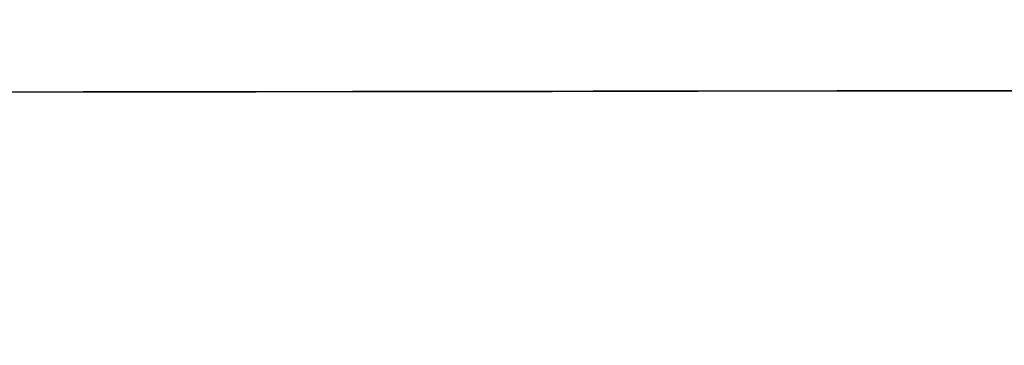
# Model space of a CAD drawing. Header units: millimetres. Extents: x -2852 to 102, y -106 to 97.
# Tile 223 of 256: x -345 to -299, y -12 to 3. Entities that reach past the tile are written whole.
import ezdxf

# ---------------------------------------------------------------- set-up
doc = ezdxf.new("R2010")
doc.units = ezdxf.units.MM
doc.header["$MEASUREMENT"] = 0
doc.layers.add('Predefinito', color=5, linetype='Continuous')

msp = doc.modelspace()

# ---------------------------------------------------------------- linework, layer by layer
at = {"layer": 'Predefinito', "extrusion": (-0.001367, 0.999999, 0)}
for points in [[(64.272, 1026.299), (114.855, 933.904), (131.997, 904.448), (149.724, 875.343), (169.253, 844.957), (190.093, 814.542), (200.992, 799.478), (212.179, 784.626), (223.646, 770.047), (235.446, 755.736), (247.449, 741.9), (259.829, 728.401), (272.338, 715.565), (278.747, 709.301), (285.266, 703.152), (291.702, 697.297), (298.249, 691.567), (304.909, 685.97), (311.688, 680.516), (318.347, 675.397), (325.123, 670.432), (332.018, 665.636), (339.035, 661.02), (345.91, 656.757), (352.902, 652.689), (360.013, 648.829), (367.24, 645.193), (374.335, 641.909), (381.535, 638.866), (385.173, 637.439), (388.837, 636.079), (392.525, 634.787), (396.238, 633.565), (400.428, 632.282), (404.645, 631.09), (408.887, 629.991), (413.15, 628.985), (417.184, 628.121), (421.235, 627.339), (425.301, 626.637), (429.381, 626.015), (433.444, 625.477), (437.517, 625.017), (441.597, 624.634), (445.685, 624.328), (449.777, 624.098), (453.873, 623.942), (457.972, 623.861), (462.071, 623.853), (470.244, 624.051), (478.406, 624.529), (486.547, 625.279), (494.66, 626.292), (502.73, 627.558), (510.756, 629.072), (518.735, 630.826), (526.659, 632.811), (534.488, 635.012), (542.253, 637.429), (549.95, 640.057), (557.573, 642.89), (565.032, 645.886), (572.41, 649.073), (579.705, 652.448), (586.913, 656.005), (593.875, 659.66), (600.745, 663.485), (607.519, 667.477), (614.191, 671.637), (620.341, 675.681), (626.394, 679.871), (632.344, 684.206), (638.185, 688.686), (645.582, 694.709), (652.775, 700.974), (656.585, 704.469), (660.331, 708.031), (664.013, 711.66), (667.63, 715.354), (674.543, 722.79), (681.203, 730.452), (687.557, 738.254), (693.673, 746.245), (699.554, 754.398), (705.219, 762.705), (710.715, 771.198), (716.021, 779.808), (721.257, 788.694), (726.337, 797.672), (736.107, 815.841), (791.425, 926.067), (803.138, 947.605), (815.813, 969.545), (839.302, 1007.397), (842.429, 1012.752), (843.86, 1015.323), (845.243, 1017.918), (846.485, 1020.37), (847.665, 1022.852), (848.653, 1025.096), (849.119, 1026.23), (849.565, 1027.372)], [(64.272, 1026.299), (114.855, 933.904), (131.997, 904.448), (149.724, 875.343), (169.253, 844.957), (190.093, 814.542), (200.992, 799.478), (212.179, 784.626), (223.646, 770.047), (235.446, 755.736), (247.449, 741.9), (259.829, 728.401), (272.338, 715.565), (278.747, 709.301), (285.266, 703.152), (291.702, 697.297), (298.249, 691.567), (304.909, 685.97), (311.688, 680.516), (318.347, 675.397), (325.123, 670.432), (332.018, 665.636), (339.035, 661.02), (345.91, 656.757), (352.902, 652.689), (360.013, 648.829), (367.24, 645.193), (374.335, 641.909), (381.535, 638.866), (385.173, 637.439), (388.837, 636.079), (392.525, 634.787), (396.238, 633.565), (400.428, 632.282), (404.645, 631.09), (408.887, 629.991), (413.15, 628.985), (417.184, 628.121), (421.235, 627.339), (425.301, 626.637), (429.381, 626.015), (433.444, 625.477), (437.517, 625.017), (441.597, 624.634), (445.685, 624.328), (449.777, 624.098), (453.873, 623.942), (457.972, 623.861), (462.071, 623.853), (470.244, 624.051), (478.406, 624.529), (486.547, 625.279), (494.66, 626.292), (502.73, 627.558), (510.756, 629.072), (518.735, 630.826), (526.659, 632.811), (534.488, 635.012), (542.253, 637.429), (549.95, 640.057), (557.573, 642.89), (565.032, 645.886), (572.41, 649.073), (579.705, 652.448), (586.913, 656.005), (593.875, 659.66), (600.745, 663.485), (607.519, 667.477), (614.191, 671.637), (620.341, 675.681), (626.394, 679.871), (632.344, 684.206), (638.185, 688.686), (645.582, 694.709), (652.775, 700.974), (656.585, 704.469), (660.331, 708.031), (664.013, 711.66), (667.63, 715.354), (674.543, 722.79), (681.203, 730.452), (687.557, 738.254), (693.673, 746.245), (699.554, 754.398), (705.219, 762.705), (710.715, 771.198), (716.021, 779.808), (721.257, 788.694), (726.337, 797.672), (736.107, 815.841), (791.425, 926.067), (803.138, 947.605), (815.813, 969.545), (839.302, 1007.397), (842.429, 1012.752), (843.86, 1015.323), (845.243, 1017.918), (846.485, 1020.37), (847.665, 1022.852), (848.653, 1025.096), (849.119, 1026.23), (849.565, 1027.372)], [(57.948, 1023.296), (108.593, 930.777), (125.793, 901.207), (143.591, 871.968), (163.214, 841.419), (184.171, 810.81), (195.139, 795.638), (206.404, 780.669), (217.96, 765.964), (229.86, 751.517), (241.976, 737.536), (254.485, 723.881), (267.139, 710.878), (273.629, 704.526), (280.235, 698.285), (286.762, 692.338), (293.407, 686.511), (300.173, 680.815), (307.066, 675.259), (313.845, 670.037), (320.75, 664.967), (327.784, 660.062), (334.95, 655.335), (341.982, 650.963), (349.143, 646.784), (356.435, 642.812), (363.858, 639.064), (371.156, 635.672), (378.573, 632.523), (382.326, 631.044), (386.108, 629.633), (389.918, 628.291), (393.756, 627.02), (398.09, 625.684), (402.453, 624.442), (406.839, 623.297), (411.248, 622.248), (415.418, 621.348), (419.605, 620.531), (423.806, 619.798), (428.02, 619.149), (432.216, 618.586), (436.42, 618.103), (440.632, 617.701), (444.848, 617.378), (449.069, 617.134), (453.292, 616.966), (457.516, 616.876), (461.739, 616.861), (470.154, 617.052), (478.552, 617.531), (486.923, 618.289), (495.259, 619.317), (503.545, 620.606), (511.782, 622.148), (519.964, 623.935), (528.086, 625.958), (536.107, 628.202), (544.059, 630.666), (551.938, 633.345), (559.739, 636.234), (567.369, 639.288), (574.915, 642.537), (582.375, 645.977), (589.745, 649.604), (596.864, 653.33), (603.889, 657.23), (610.816, 661.303), (617.641, 665.546), (623.934, 669.674), (630.13, 673.951), (636.223, 678.379), (642.209, 682.958), (649.793, 689.117), (657.17, 695.526), (661.077, 699.1), (664.919, 702.744), (668.695, 706.456), (672.403, 710.234), (679.487, 717.834), (686.307, 725.662), (692.807, 733.624), (699.057, 741.771), (705.058, 750.073), (710.831, 758.52), (716.422, 767.144), (721.811, 775.874), (727.119, 784.869), (732.261, 793.943), (742.124, 812.264), (797.421, 922.454), (809.049, 943.855), (821.615, 965.629), (845.1, 1003.476), (848.324, 1008.976), (851.271, 1014.359), (852.592, 1016.949), (853.866, 1019.604), (854.952, 1022.041), (855.472, 1023.29), (855.975, 1024.56)], [(57.948, 1023.296), (108.593, 930.777), (125.793, 901.207), (143.591, 871.968), (163.214, 841.419), (184.171, 810.81), (195.139, 795.638), (206.404, 780.669), (217.96, 765.964), (229.86, 751.517), (241.976, 737.536), (254.485, 723.881), (267.139, 710.878), (273.629, 704.526), (280.235, 698.285), (286.762, 692.338), (293.407, 686.511), (300.173, 680.815), (307.066, 675.259), (313.845, 670.037), (320.75, 664.967), (327.784, 660.062), (334.95, 655.335), (341.982, 650.963), (349.143, 646.784), (356.435, 642.812), (363.858, 639.064), (371.156, 635.672), (378.573, 632.523), (382.326, 631.044), (386.108, 629.633), (389.918, 628.291), (393.756, 627.02), (398.09, 625.684), (402.453, 624.442), (406.839, 623.297), (411.248, 622.248), (415.418, 621.348), (419.605, 620.531), (423.806, 619.798), (428.02, 619.149), (432.216, 618.586), (436.42, 618.103), (440.632, 617.701), (444.848, 617.378), (449.069, 617.134), (453.292, 616.966), (457.516, 616.876), (461.739, 616.861), (470.154, 617.052), (478.552, 617.531), (486.923, 618.289), (495.259, 619.317), (503.545, 620.606), (511.782, 622.148), (519.964, 623.935), (528.086, 625.958), (536.107, 628.202), (544.059, 630.666), (551.938, 633.345), (559.739, 636.234), (567.369, 639.288), (574.915, 642.537), (582.375, 645.977), (589.745, 649.604), (596.864, 653.33), (603.889, 657.23), (610.816, 661.303), (617.641, 665.546), (623.934, 669.674), (630.13, 673.951), (636.223, 678.379), (642.209, 682.958), (649.793, 689.117), (657.17, 695.526), (661.077, 699.1), (664.919, 702.744), (668.695, 706.456), (672.403, 710.234), (679.487, 717.834), (686.307, 725.662), (692.807, 733.624), (699.057, 741.771), (705.058, 750.073), (710.831, 758.52), (716.422, 767.144), (721.811, 775.874), (727.119, 784.869), (732.261, 793.943), (742.124, 812.264), (797.421, 922.454), (809.049, 943.855), (821.615, 965.629), (845.1, 1003.476), (848.324, 1008.976), (851.271, 1014.359), (852.592, 1016.949), (853.866, 1019.604), (854.952, 1022.041), (855.472, 1023.29), (855.975, 1024.56)], [(849.691, 1027.529), (849.25, 1026.387), (848.776, 1025.227), (847.734, 1022.851), (846.573, 1020.407), (845.305, 1017.901), (843.939, 1015.338), (842.485, 1012.724), (839.352, 1007.359), (811.833, 962.685), (799.482, 940.88), (788.035, 919.481), (738.069, 819.479), (728.276, 801.056), (718.13, 783.218), (712.87, 774.526), (707.454, 765.991), (701.86, 757.614), (696.067, 749.4), (690.051, 741.351), (683.791, 733.471), (677.263, 725.762), (670.445, 718.229), (663.316, 710.874), (659.627, 707.264), (655.852, 703.7), (651.987, 700.182), (648.031, 696.711), (643.979, 693.287), (639.83, 689.91), (633.941, 685.329), (627.868, 680.846), (621.618, 676.472), (615.201, 672.212), (608.623, 668.076), (601.891, 664.072), (595.015, 660.207), (588, 656.491), (580.856, 652.931), (573.589, 649.535), (566.207, 646.311), (558.719, 643.268), (551.131, 640.414), (543.451, 637.756), (535.687, 635.304), (527.846, 633.065), (519.937, 631.047), (511.966, 629.258), (503.942, 627.707), (495.872, 626.402), (487.764, 625.351), (479.625, 624.561), (471.464, 624.042), (463.287, 623.802), (459.195, 623.788), (455.103, 623.847), (451.01, 623.98), (446.918, 624.188), (442.829, 624.471), (438.742, 624.831), (434.659, 625.268), (430.581, 625.785), (426.508, 626.381), (422.443, 627.058), (418.385, 627.816), (414.335, 628.658), (410.296, 629.583), (406.266, 630.593), (402.249, 631.69), (398.243, 632.873), (394.569, 634.039), (390.906, 635.278), (387.255, 636.59), (383.615, 637.973), (379.988, 639.427), (376.372, 640.95), (369.177, 644.199), (362.032, 647.713), (354.937, 651.484), (347.894, 655.503), (340.903, 659.761), (333.966, 664.252), (327.084, 668.966), (320.256, 673.895), (313.486, 679.031), (306.773, 684.365), (300.118, 689.89), (293.523, 695.597), (286.989, 701.478), (280.516, 707.524), (274.106, 713.727), (261.477, 726.573), (249.111, 739.949), (237.015, 753.788), (225.197, 768.025), (213.667, 782.594), (202.431, 797.427), (191.497, 812.46), (170.571, 842.859), (150.952, 873.26), (132.705, 903.136), (115.895, 931.956), (64.308, 1026.1)], [(849.691, 1027.529), (849.25, 1026.387), (848.776, 1025.227), (847.734, 1022.851), (846.573, 1020.407), (845.305, 1017.901), (843.939, 1015.338), (842.485, 1012.724), (839.352, 1007.359), (811.833, 962.685), (799.482, 940.88), (788.035, 919.481), (738.069, 819.479), (728.276, 801.056), (718.13, 783.218), (712.87, 774.526), (707.454, 765.991), (701.86, 757.614), (696.067, 749.4), (690.051, 741.351), (683.791, 733.471), (677.263, 725.762), (670.445, 718.229), (663.316, 710.874), (659.627, 707.264), (655.852, 703.7), (651.987, 700.182), (648.031, 696.711), (643.979, 693.287), (639.83, 689.91), (633.941, 685.329), (627.868, 680.846), (621.618, 676.472), (615.201, 672.212), (608.623, 668.076), (601.891, 664.072), (595.015, 660.207), (588, 656.491), (580.856, 652.931), (573.589, 649.535), (566.207, 646.311), (558.719, 643.268), (551.131, 640.414), (543.451, 637.756), (535.687, 635.304), (527.846, 633.065), (519.937, 631.047), (511.966, 629.258), (503.942, 627.707), (495.872, 626.402), (487.764, 625.351), (479.625, 624.561), (471.464, 624.042), (463.287, 623.802), (459.195, 623.788), (455.103, 623.847), (451.01, 623.98), (446.918, 624.188), (442.829, 624.471), (438.742, 624.831), (434.659, 625.268), (430.581, 625.785), (426.508, 626.381), (422.443, 627.058), (418.385, 627.816), (414.335, 628.658), (410.296, 629.583), (406.266, 630.593), (402.249, 631.69), (398.243, 632.873), (394.569, 634.039), (390.906, 635.278), (387.255, 636.59), (383.615, 637.973), (379.988, 639.427), (376.372, 640.95), (369.177, 644.199), (362.032, 647.713), (354.937, 651.484), (347.894, 655.503), (340.903, 659.761), (333.966, 664.252), (327.084, 668.966), (320.256, 673.895), (313.486, 679.031), (306.773, 684.365), (300.118, 689.89), (293.523, 695.597), (286.989, 701.478), (280.516, 707.524), (274.106, 713.727), (261.477, 726.573), (249.111, 739.949), (237.015, 753.788), (225.197, 768.025), (213.667, 782.594), (202.431, 797.427), (191.497, 812.46), (170.571, 842.859), (150.952, 873.26), (132.705, 903.136), (115.895, 931.956), (64.308, 1026.1)], [(70.595, 1029.301), (121.118, 937.031), (138.202, 907.69), (155.856, 878.718), (175.293, 848.496), (196.016, 818.274), (206.845, 803.318), (217.953, 788.583), (229.332, 774.129), (241.031, 759.954), (252.923, 746.264), (265.174, 732.922), (277.537, 720.252), (283.865, 714.077), (290.297, 708.019), (296.642, 702.257), (303.091, 696.622), (309.645, 691.124), (316.31, 685.773), (322.85, 680.757), (329.497, 675.898), (336.253, 671.21), (343.119, 666.705), (349.838, 662.552), (356.661, 658.594), (363.59, 654.846), (370.622, 651.322), (377.513, 648.146), (384.496, 645.208), (388.02, 643.834), (391.566, 642.525), (395.133, 641.283), (398.721, 640.11), (402.767, 638.88), (406.838, 637.738), (410.934, 636.685), (415.053, 635.721), (418.95, 634.895), (422.865, 634.146), (426.796, 633.475), (430.741, 632.882), (434.672, 632.369), (438.613, 631.931), (442.563, 631.567), (446.521, 631.278), (450.485, 631.062), (454.455, 630.918), (458.428, 630.846), (462.403, 630.845), (470.334, 631.051), (478.259, 631.528), (486.171, 632.269), (494.061, 633.266), (501.914, 634.511), (509.731, 635.997), (517.505, 637.717), (525.231, 639.664), (532.869, 641.822), (540.447, 644.192), (547.962, 646.769), (555.408, 649.547), (562.695, 652.485), (569.905, 655.61), (577.035, 658.918), (584.081, 662.407), (590.887, 665.99), (597.602, 669.739), (604.222, 673.652), (610.741, 677.728), (616.749, 681.689), (622.658, 685.791), (628.465, 690.033), (634.162, 694.414), (641.371, 700.301), (648.381, 706.423), (652.093, 709.837), (655.743, 713.318), (659.332, 716.865), (662.858, 720.475), (669.599, 727.746), (676.099, 735.243), (682.307, 742.884), (688.289, 750.719), (694.05, 758.723), (699.608, 766.89), (705.008, 775.252), (710.231, 783.742), (715.395, 792.519), (720.413, 801.401), (730.09, 819.418), (785.429, 929.679), (797.228, 951.356), (810.011, 973.46), (833.503, 1011.318), (836.534, 1016.527), (837.904, 1019.002), (839.216, 1021.478), (840.378, 1023.791), (841.464, 1026.099), (842.355, 1028.15), (842.767, 1029.17), (843.154, 1030.183)], [(70.595, 1029.301), (121.118, 937.031), (138.202, 907.69), (155.856, 878.718), (175.293, 848.496), (196.016, 818.274), (206.845, 803.318), (217.953, 788.583), (229.332, 774.129), (241.031, 759.954), (252.923, 746.264), (265.174, 732.922), (277.537, 720.252), (283.865, 714.077), (290.297, 708.019), (296.642, 702.257), (303.091, 696.622), (309.645, 691.124), (316.31, 685.773), (322.85, 680.757), (329.497, 675.898), (336.253, 671.21), (343.119, 666.705), (349.838, 662.552), (356.661, 658.594), (363.59, 654.846), (370.622, 651.322), (377.513, 648.146), (384.496, 645.208), (388.02, 643.834), (391.566, 642.525), (395.133, 641.283), (398.721, 640.11), (402.767, 638.88), (406.838, 637.738), (410.934, 636.685), (415.053, 635.721), (418.95, 634.895), (422.865, 634.146), (426.796, 633.475), (430.741, 632.882), (434.672, 632.369), (438.613, 631.931), (442.563, 631.567), (446.521, 631.278), (450.485, 631.062), (454.455, 630.918), (458.428, 630.846), (462.403, 630.845), (470.334, 631.051), (478.259, 631.528), (486.171, 632.269), (494.061, 633.266), (501.914, 634.511), (509.731, 635.997), (517.505, 637.717), (525.231, 639.664), (532.869, 641.822), (540.447, 644.192), (547.962, 646.769), (555.408, 649.547), (562.695, 652.485), (569.905, 655.61), (577.035, 658.918), (584.081, 662.407), (590.887, 665.99), (597.602, 669.739), (604.222, 673.652), (610.741, 677.728), (616.749, 681.689), (622.658, 685.791), (628.465, 690.033), (634.162, 694.414), (641.371, 700.301), (648.381, 706.423), (652.093, 709.837), (655.743, 713.318), (659.332, 716.865), (662.858, 720.475), (669.599, 727.746), (676.099, 735.243), (682.307, 742.884), (688.289, 750.719), (694.05, 758.723), (699.608, 766.89), (705.008, 775.252), (710.231, 783.742), (715.395, 792.519), (720.413, 801.401), (730.09, 819.418), (785.429, 929.679), (797.228, 951.356), (810.011, 973.46), (833.503, 1011.318), (836.534, 1016.527), (837.904, 1019.002), (839.216, 1021.478), (840.378, 1023.791), (841.464, 1026.099), (842.355, 1028.15), (842.767, 1029.17), (843.154, 1030.183)], [(64.272, 1026.299), (114.855, 933.904), (131.997, 904.448), (149.724, 875.343), (169.253, 844.957), (190.093, 814.542), (200.992, 799.478), (212.179, 784.626), (223.646, 770.047), (235.446, 755.736), (247.449, 741.9), (259.829, 728.401), (272.338, 715.565), (278.747, 709.301), (285.266, 703.152), (291.702, 697.297), (298.249, 691.567), (304.909, 685.97), (311.688, 680.516), (318.347, 675.397), (325.123, 670.432), (332.018, 665.636), (339.035, 661.02), (345.91, 656.757), (352.902, 652.689), (360.013, 648.829), (367.24, 645.193), (374.335, 641.909), (381.535, 638.866), (385.173, 637.439), (388.837, 636.079), (392.525, 634.787), (396.238, 633.565), (400.428, 632.282), (404.645, 631.09), (408.887, 629.991), (413.15, 628.985), (417.184, 628.121), (421.235, 627.339), (425.301, 626.637), (429.381, 626.015), (433.444, 625.477), (437.517, 625.017), (441.597, 624.634), (445.685, 624.328), (449.777, 624.098), (453.873, 623.942), (457.972, 623.861), (462.071, 623.853), (470.244, 624.051), (478.406, 624.529), (486.547, 625.279), (494.66, 626.292), (502.73, 627.558), (510.756, 629.072), (518.735, 630.826), (526.659, 632.811), (534.488, 635.012), (542.253, 637.429), (549.95, 640.057), (557.573, 642.89), (565.032, 645.886), (572.41, 649.073), (579.705, 652.448), (586.913, 656.005), (593.875, 659.66), (600.745, 663.485), (607.519, 667.477), (614.191, 671.637), (620.341, 675.681), (626.394, 679.871), (632.344, 684.206), (638.185, 688.686), (645.582, 694.709), (652.775, 700.974), (656.585, 704.469), (660.331, 708.031), (664.013, 711.66), (667.63, 715.354), (674.543, 722.79), (681.203, 730.452), (687.557, 738.254), (693.673, 746.245), (699.554, 754.398), (705.219, 762.705), (710.715, 771.198), (716.021, 779.808), (721.257, 788.694), (726.337, 797.672), (736.107, 815.841), (791.425, 926.067), (803.138, 947.605), (815.813, 969.545), (839.302, 1007.397), (842.429, 1012.752), (843.86, 1015.323), (845.243, 1017.918), (846.485, 1020.37), (847.665, 1022.852), (848.653, 1025.096), (849.119, 1026.23), (849.565, 1027.372)], [(64.272, 1026.299), (114.855, 933.904), (131.997, 904.448), (149.724, 875.343), (169.253, 844.957), (190.093, 814.542), (200.992, 799.478), (212.179, 784.626), (223.646, 770.047), (235.446, 755.736), (247.449, 741.9), (259.829, 728.401), (272.338, 715.565), (278.747, 709.301), (285.266, 703.152), (291.702, 697.297), (298.249, 691.567), (304.909, 685.97), (311.688, 680.516), (318.347, 675.397), (325.123, 670.432), (332.018, 665.636), (339.035, 661.02), (345.91, 656.757), (352.902, 652.689), (360.013, 648.829), (367.24, 645.193), (374.335, 641.909), (381.535, 638.866), (385.173, 637.439), (388.837, 636.079), (392.525, 634.787), (396.238, 633.565), (400.428, 632.282), (404.645, 631.09), (408.887, 629.991), (413.15, 628.985), (417.184, 628.121), (421.235, 627.339), (425.301, 626.637), (429.381, 626.015), (433.444, 625.477), (437.517, 625.017), (441.597, 624.634), (445.685, 624.328), (449.777, 624.098), (453.873, 623.942), (457.972, 623.861), (462.071, 623.853), (470.244, 624.051), (478.406, 624.529), (486.547, 625.279), (494.66, 626.292), (502.73, 627.558), (510.756, 629.072), (518.735, 630.826), (526.659, 632.811), (534.488, 635.012), (542.253, 637.429), (549.95, 640.057), (557.573, 642.89), (565.032, 645.886), (572.41, 649.073), (579.705, 652.448), (586.913, 656.005), (593.875, 659.66), (600.745, 663.485), (607.519, 667.477), (614.191, 671.637), (620.341, 675.681), (626.394, 679.871), (632.344, 684.206), (638.185, 688.686), (645.582, 694.709), (652.775, 700.974), (656.585, 704.469), (660.331, 708.031), (664.013, 711.66), (667.63, 715.354), (674.543, 722.79), (681.203, 730.452), (687.557, 738.254), (693.673, 746.245), (699.554, 754.398), (705.219, 762.705), (710.715, 771.198), (716.021, 779.808), (721.257, 788.694), (726.337, 797.672), (736.107, 815.841), (791.425, 926.067), (803.138, 947.605), (815.813, 969.545), (839.302, 1007.397), (842.429, 1012.752), (843.86, 1015.323), (845.243, 1017.918), (846.485, 1020.37), (847.665, 1022.852), (848.653, 1025.096), (849.119, 1026.23), (849.565, 1027.372)]]:
    msp.add_lwpolyline(points, dxfattribs=at)
at = {"layer": 'Predefinito', "extrusion": (0.812148, 0.00111, 0.583451)}
msp.add_lwpolyline([(-4.033, 727.656), (-3.878, 727.658), (-3.721, 727.663), (-3.563, 727.672), (-3.404, 727.685), (-3.244, 727.701), (-3.083, 727.721), (-2.922, 727.745), (-2.76, 727.773), (-2.597, 727.805), (-2.434, 727.841), (-2.271, 727.882), (-2.107, 727.926), (-1.944, 727.975), (-1.781, 728.028), (-1.619, 728.086), (-1.457, 728.148), (-1.295, 728.214), (-1.135, 728.284), (-0.976, 728.359), (-0.818, 728.438), (-0.662, 728.522), (-0.507, 728.609), (-0.354, 728.701), (-0.203, 728.797), (-0.054, 728.897), (0.093, 729.002), (0.237, 729.11), (0.379, 729.222), (0.518, 729.338), (0.654, 729.457), (0.787, 729.58), (0.916, 729.707), (1.043, 729.836), (1.166, 729.969), (1.285, 730.105), (1.401, 730.244), (1.513, 730.386), (1.621, 730.53), (1.726, 730.677), (1.826, 730.826), (1.922, 730.977), (2.014, 731.13), (2.101, 731.285), (2.185, 731.441), (2.264, 731.599), (2.339, 731.758), (2.409, 731.918), (2.475, 732.08), (2.537, 732.242), (2.594, 732.404), (2.648, 732.567), (2.696, 732.73), (2.741, 732.893), (2.781, 733.057), (2.818, 733.22), (2.85, 733.383), (2.878, 733.545), (2.902, 733.706), (2.922, 733.867), (2.938, 734.027), (2.951, 734.186), (2.96, 734.344), (2.965, 734.501), (2.967, 734.656), (2.965, 734.812), (2.96, 734.968), (2.951, 735.126), (2.938, 735.285), (2.922, 735.445), (2.902, 735.606), (2.878, 735.768), (2.85, 735.93), (2.818, 736.093), (2.781, 736.256), (2.741, 736.419), (2.696, 736.582), (2.648, 736.746), (2.594, 736.908), (2.537, 737.071), (2.475, 737.233), (2.409, 737.394), (2.339, 737.554), (2.264, 737.713), (2.185, 737.871), (2.101, 738.028), (2.014, 738.183), (1.922, 738.336), (1.826, 738.487), (1.726, 738.636), (1.621, 738.782), (1.513, 738.927), (1.401, 739.068), (1.285, 739.207), (1.166, 739.343), (1.043, 739.476), (0.916, 739.606), (0.787, 739.732), (0.654, 739.855), (0.518, 739.975), (0.379, 740.091), (0.237, 740.203), (0.093, 740.311), (-0.054, 740.415), (-0.203, 740.515), (-0.354, 740.611), (-0.507, 740.703), (-0.662, 740.791), (-0.818, 740.874), (-0.976, 740.953), (-1.135, 741.028), (-1.295, 741.099), (-1.457, 741.165), (-1.619, 741.227), (-1.781, 741.284), (-1.944, 741.337), (-2.107, 741.386), (-2.271, 741.431), (-2.434, 741.471), (-2.597, 741.507), (-2.76, 741.539), (-2.922, 741.567), (-3.083, 741.592), (-3.244, 741.612), (-3.404, 741.628), (-3.563, 741.64), (-3.721, 741.649), (-3.878, 741.655), (-4.033, 741.656), (-4.189, 741.655), (-4.345, 741.649), (-4.503, 741.64), (-4.662, 741.628), (-4.822, 741.612), (-4.983, 741.592), (-5.145, 741.567), (-5.307, 741.539), (-5.47, 741.507), (-5.633, 741.471), (-5.796, 741.431), (-5.959, 741.386), (-6.123, 741.337), (-6.286, 741.284), (-6.448, 741.227), (-6.61, 741.165), (-6.771, 741.099), (-6.931, 741.028), (-7.091, 740.953), (-7.248, 740.874), (-7.405, 740.791), (-7.56, 740.703), (-7.713, 740.611), (-7.864, 740.515), (-8.013, 740.415), (-8.159, 740.311), (-8.304, 740.203), (-8.445, 740.091), (-8.584, 739.975), (-8.72, 739.855), (-8.853, 739.732), (-8.983, 739.606), (-9.11, 739.476), (-9.233, 739.343), (-9.352, 739.207), (-9.468, 739.068), (-9.58, 738.927), (-9.688, 738.782), (-9.792, 738.636), (-9.892, 738.487), (-9.988, 738.336), (-10.08, 738.183), (-10.168, 738.028), (-10.251, 737.871), (-10.33, 737.713), (-10.405, 737.554), (-10.476, 737.394), (-10.542, 737.233), (-10.604, 737.071), (-10.661, 736.908), (-10.714, 736.746), (-10.763, 736.582), (-10.808, 736.419), (-10.848, 736.256), (-10.884, 736.093), (-10.916, 735.93), (-10.945, 735.768), (-10.969, 735.606), (-10.989, 735.445), (-11.005, 735.285), (-11.018, 735.126), (-11.026, 734.968), (-11.032, 734.812), (-11.033, 734.656), (-11.032, 734.501), (-11.026, 734.344), (-11.018, 734.186), (-11.005, 734.027), (-10.989, 733.867), (-10.969, 733.706), (-10.945, 733.545), (-10.916, 733.383), (-10.884, 733.22), (-10.848, 733.057), (-10.808, 732.893), (-10.763, 732.73), (-10.714, 732.567), (-10.661, 732.404), (-10.604, 732.242), (-10.542, 732.08), (-10.476, 731.918), (-10.405, 731.758), (-10.33, 731.599), (-10.251, 731.441), (-10.168, 731.285), (-10.08, 731.13), (-9.988, 730.977), (-9.892, 730.826), (-9.792, 730.677), (-9.688, 730.53), (-9.58, 730.386), (-9.468, 730.244), (-9.352, 730.105), (-9.233, 729.969), (-9.11, 729.836), (-8.983, 729.707), (-8.853, 729.58), (-8.72, 729.457), (-8.584, 729.338), (-8.445, 729.222), (-8.304, 729.11), (-8.159, 729.002), (-8.013, 728.897), (-7.864, 728.797), (-7.713, 728.701), (-7.56, 728.609), (-7.405, 728.522), (-7.248, 728.438), (-7.091, 728.359), (-6.931, 728.284), (-6.771, 728.214), (-6.61, 728.148), (-6.448, 728.086), (-6.286, 728.028), (-6.123, 727.975), (-5.959, 727.926), (-5.796, 727.882), (-5.633, 727.841), (-5.47, 727.805), (-5.307, 727.773), (-5.145, 727.745), (-4.983, 727.721), (-4.822, 727.701), (-4.662, 727.685), (-4.503, 727.672), (-4.345, 727.663), (-4.189, 727.658), (-4.033, 727.656)], dxfattribs=at)
msp.add_lwpolyline([(-4.033, 727.656), (-3.878, 727.658), (-3.721, 727.663), (-3.563, 727.672), (-3.404, 727.685), (-3.244, 727.701), (-3.083, 727.721), (-2.922, 727.745), (-2.76, 727.773), (-2.597, 727.805), (-2.434, 727.841), (-2.271, 727.882), (-2.107, 727.926), (-1.944, 727.975), (-1.781, 728.028), (-1.619, 728.086), (-1.457, 728.148), (-1.295, 728.214), (-1.135, 728.284), (-0.976, 728.359), (-0.818, 728.438), (-0.662, 728.522), (-0.507, 728.609), (-0.354, 728.701), (-0.203, 728.797), (-0.054, 728.897), (0.093, 729.002), (0.237, 729.11), (0.379, 729.222), (0.518, 729.338), (0.654, 729.457), (0.787, 729.58), (0.916, 729.707), (1.043, 729.836), (1.166, 729.969), (1.285, 730.105), (1.401, 730.244), (1.513, 730.386), (1.621, 730.53), (1.726, 730.677), (1.826, 730.826), (1.922, 730.977), (2.014, 731.13), (2.101, 731.285), (2.185, 731.441), (2.264, 731.599), (2.339, 731.758), (2.409, 731.918), (2.475, 732.08), (2.537, 732.242), (2.594, 732.404), (2.648, 732.567), (2.696, 732.73), (2.741, 732.893), (2.781, 733.057), (2.818, 733.22), (2.85, 733.383), (2.878, 733.545), (2.902, 733.706), (2.922, 733.867), (2.938, 734.027), (2.951, 734.186), (2.96, 734.344), (2.965, 734.501), (2.967, 734.656), (2.965, 734.812), (2.96, 734.968), (2.951, 735.126), (2.938, 735.285), (2.922, 735.445), (2.902, 735.606), (2.878, 735.768), (2.85, 735.93), (2.818, 736.093), (2.781, 736.256), (2.741, 736.419), (2.696, 736.582), (2.648, 736.746), (2.594, 736.908), (2.537, 737.071), (2.475, 737.233), (2.409, 737.394), (2.339, 737.554), (2.264, 737.713), (2.185, 737.871), (2.101, 738.028), (2.014, 738.183), (1.922, 738.336), (1.826, 738.487), (1.726, 738.636), (1.621, 738.782), (1.513, 738.927), (1.401, 739.068), (1.285, 739.207), (1.166, 739.343), (1.043, 739.476), (0.916, 739.606), (0.787, 739.732), (0.654, 739.855), (0.518, 739.975), (0.379, 740.091), (0.237, 740.203), (0.093, 740.311), (-0.054, 740.415), (-0.203, 740.515), (-0.354, 740.611), (-0.507, 740.703), (-0.662, 740.791), (-0.818, 740.874), (-0.976, 740.953), (-1.135, 741.028), (-1.295, 741.099), (-1.457, 741.165), (-1.619, 741.227), (-1.781, 741.284), (-1.944, 741.337), (-2.107, 741.386), (-2.271, 741.431), (-2.434, 741.471), (-2.597, 741.507), (-2.76, 741.539), (-2.922, 741.567), (-3.083, 741.592), (-3.244, 741.612), (-3.404, 741.628), (-3.563, 741.64), (-3.721, 741.649), (-3.878, 741.655), (-4.033, 741.656), (-4.189, 741.655), (-4.345, 741.649), (-4.503, 741.64), (-4.662, 741.628), (-4.822, 741.612), (-4.983, 741.592), (-5.145, 741.567), (-5.307, 741.539), (-5.47, 741.507), (-5.633, 741.471), (-5.796, 741.431), (-5.959, 741.386), (-6.123, 741.337), (-6.286, 741.284), (-6.448, 741.227), (-6.61, 741.165), (-6.771, 741.099), (-6.931, 741.028), (-7.091, 740.953), (-7.248, 740.874), (-7.405, 740.791), (-7.56, 740.703), (-7.713, 740.611), (-7.864, 740.515), (-8.013, 740.415), (-8.159, 740.311), (-8.304, 740.203), (-8.445, 740.091), (-8.584, 739.975), (-8.72, 739.855), (-8.853, 739.732), (-8.983, 739.606), (-9.11, 739.476), (-9.233, 739.343), (-9.352, 739.207), (-9.468, 739.068), (-9.58, 738.927), (-9.688, 738.782), (-9.792, 738.636), (-9.892, 738.487), (-9.988, 738.336), (-10.08, 738.183), (-10.168, 738.028), (-10.251, 737.871), (-10.33, 737.713), (-10.405, 737.554), (-10.476, 737.394), (-10.542, 737.233), (-10.604, 737.071), (-10.661, 736.908), (-10.714, 736.746), (-10.763, 736.582), (-10.808, 736.419), (-10.848, 736.256), (-10.884, 736.093), (-10.916, 735.93), (-10.945, 735.768), (-10.969, 735.606), (-10.989, 735.445), (-11.005, 735.285), (-11.018, 735.126), (-11.026, 734.968), (-11.032, 734.812), (-11.033, 734.656), (-11.032, 734.501), (-11.026, 734.344), (-11.018, 734.186), (-11.005, 734.027), (-10.989, 733.867), (-10.969, 733.706), (-10.945, 733.545), (-10.916, 733.383), (-10.884, 733.22), (-10.848, 733.057), (-10.808, 732.893), (-10.763, 732.73), (-10.714, 732.567), (-10.661, 732.404), (-10.604, 732.242), (-10.542, 732.08), (-10.476, 731.918), (-10.405, 731.758), (-10.33, 731.599), (-10.251, 731.441), (-10.168, 731.285), (-10.08, 731.13), (-9.988, 730.977), (-9.892, 730.826), (-9.792, 730.677), (-9.688, 730.53), (-9.58, 730.386), (-9.468, 730.244), (-9.352, 730.105), (-9.233, 729.969), (-9.11, 729.836), (-8.983, 729.707), (-8.853, 729.58), (-8.72, 729.457), (-8.584, 729.338), (-8.445, 729.222), (-8.304, 729.11), (-8.159, 729.002), (-8.013, 728.897), (-7.864, 728.797), (-7.713, 728.701), (-7.56, 728.609), (-7.405, 728.522), (-7.248, 728.438), (-7.091, 728.359), (-6.931, 728.284), (-6.771, 728.214), (-6.61, 728.148), (-6.448, 728.086), (-6.286, 728.028), (-6.123, 727.975), (-5.959, 727.926), (-5.796, 727.882), (-5.633, 727.841), (-5.47, 727.805), (-5.307, 727.773), (-5.145, 727.745), (-4.983, 727.721), (-4.822, 727.701), (-4.662, 727.685), (-4.503, 727.672), (-4.345, 727.663), (-4.189, 727.658), (-4.033, 727.656)], dxfattribs=at)
at = {"layer": 'Predefinito', "extrusion": (0.780778, 0.001067, 0.624808)}
msp.add_lwpolyline([(-4.033, 719.599), (-3.878, 719.601), (-3.721, 719.606), (-3.563, 719.615), (-3.404, 719.627), (-3.244, 719.643), (-3.083, 719.664), (-2.922, 719.688), (-2.76, 719.716), (-2.597, 719.748), (-2.434, 719.784), (-2.271, 719.824), (-2.107, 719.869), (-1.944, 719.918), (-1.781, 719.971), (-1.619, 720.028), (-1.457, 720.09), (-1.295, 720.156), (-1.135, 720.227), (-0.976, 720.302), (-0.818, 720.381), (-0.662, 720.464), (-0.507, 720.552), (-0.354, 720.644), (-0.203, 720.74), (-0.054, 720.84), (0.093, 720.944), (0.237, 721.052), (0.379, 721.164), (0.518, 721.28), (0.654, 721.4), (0.787, 721.523), (0.916, 721.649), (1.043, 721.779), (1.166, 721.912), (1.285, 722.048), (1.401, 722.187), (1.513, 722.328), (1.621, 722.473), (1.726, 722.619), (1.826, 722.768), (1.922, 722.919), (2.014, 723.072), (2.101, 723.227), (2.185, 723.384), (2.264, 723.542), (2.339, 723.701), (2.409, 723.861), (2.475, 724.022), (2.537, 724.184), (2.594, 724.347), (2.648, 724.509), (2.696, 724.673), (2.741, 724.836), (2.781, 724.999), (2.818, 725.162), (2.85, 725.325), (2.878, 725.487), (2.902, 725.649), (2.922, 725.81), (2.938, 725.97), (2.951, 726.129), (2.96, 726.287), (2.965, 726.443), (2.967, 726.599), (2.965, 726.754), (2.96, 726.911), (2.951, 727.069), (2.938, 727.228), (2.922, 727.388), (2.902, 727.549), (2.878, 727.71), (2.85, 727.873), (2.818, 728.035), (2.781, 728.198), (2.741, 728.362), (2.696, 728.525), (2.648, 728.688), (2.594, 728.851), (2.537, 729.014), (2.475, 729.175), (2.409, 729.337), (2.339, 729.497), (2.264, 729.656), (2.185, 729.814), (2.101, 729.97), (2.014, 730.125), (1.922, 730.278), (1.826, 730.429), (1.726, 730.578), (1.621, 730.725), (1.513, 730.869), (1.401, 731.011), (1.285, 731.15), (1.166, 731.286), (1.043, 731.419), (0.916, 731.549), (0.787, 731.675), (0.654, 731.798), (0.518, 731.917), (0.379, 732.033), (0.237, 732.145), (0.093, 732.253), (-0.054, 732.358), (-0.203, 732.458), (-0.354, 732.554), (-0.507, 732.646), (-0.662, 732.733), (-0.818, 732.817), (-0.976, 732.896), (-1.135, 732.971), (-1.295, 733.041), (-1.457, 733.107), (-1.619, 733.169), (-1.781, 733.227), (-1.944, 733.28), (-2.107, 733.329), (-2.271, 733.373), (-2.434, 733.414), (-2.597, 733.45), (-2.76, 733.482), (-2.922, 733.51), (-3.083, 733.534), (-3.244, 733.554), (-3.404, 733.57), (-3.563, 733.583), (-3.721, 733.592), (-3.878, 733.597), (-4.033, 733.599), (-4.189, 733.597), (-4.345, 733.592), (-4.503, 733.583), (-4.662, 733.57), (-4.822, 733.554), (-4.983, 733.534), (-5.145, 733.51), (-5.307, 733.482), (-5.47, 733.45), (-5.633, 733.414), (-5.796, 733.373), (-5.959, 733.329), (-6.123, 733.28), (-6.286, 733.227), (-6.448, 733.169), (-6.61, 733.107), (-6.771, 733.041), (-6.931, 732.971), (-7.091, 732.896), (-7.248, 732.817), (-7.405, 732.733), (-7.56, 732.646), (-7.713, 732.554), (-7.864, 732.458), (-8.013, 732.358), (-8.159, 732.253), (-8.304, 732.145), (-8.445, 732.033), (-8.584, 731.917), (-8.72, 731.798), (-8.853, 731.675), (-8.983, 731.549), (-9.11, 731.419), (-9.233, 731.286), (-9.352, 731.15), (-9.468, 731.011), (-9.58, 730.869), (-9.688, 730.725), (-9.792, 730.578), (-9.892, 730.429), (-9.988, 730.278), (-10.08, 730.125), (-10.168, 729.97), (-10.251, 729.814), (-10.33, 729.656), (-10.405, 729.497), (-10.476, 729.337), (-10.542, 729.175), (-10.604, 729.014), (-10.661, 728.851), (-10.714, 728.688), (-10.763, 728.525), (-10.808, 728.362), (-10.848, 728.198), (-10.884, 728.035), (-10.916, 727.873), (-10.945, 727.71), (-10.969, 727.549), (-10.989, 727.388), (-11.005, 727.228), (-11.018, 727.069), (-11.026, 726.911), (-11.032, 726.754), (-11.033, 726.599), (-11.032, 726.443), (-11.026, 726.287), (-11.018, 726.129), (-11.005, 725.97), (-10.989, 725.81), (-10.969, 725.649), (-10.945, 725.487), (-10.916, 725.325), (-10.884, 725.162), (-10.848, 724.999), (-10.808, 724.836), (-10.763, 724.673), (-10.714, 724.509), (-10.661, 724.347), (-10.604, 724.184), (-10.542, 724.022), (-10.476, 723.861), (-10.405, 723.701), (-10.33, 723.542), (-10.251, 723.384), (-10.168, 723.227), (-10.08, 723.072), (-9.988, 722.919), (-9.892, 722.768), (-9.792, 722.619), (-9.688, 722.473), (-9.58, 722.328), (-9.468, 722.187), (-9.352, 722.048), (-9.233, 721.912), (-9.11, 721.779), (-8.983, 721.649), (-8.853, 721.523), (-8.72, 721.4), (-8.584, 721.28), (-8.445, 721.164), (-8.304, 721.052), (-8.159, 720.944), (-8.013, 720.84), (-7.864, 720.74), (-7.713, 720.644), (-7.56, 720.552), (-7.405, 720.464), (-7.248, 720.381), (-7.091, 720.302), (-6.931, 720.227), (-6.771, 720.156), (-6.61, 720.09), (-6.448, 720.028), (-6.286, 719.971), (-6.123, 719.918), (-5.959, 719.869), (-5.796, 719.824), (-5.633, 719.784), (-5.47, 719.748), (-5.307, 719.716), (-5.145, 719.688), (-4.983, 719.664), (-4.822, 719.643), (-4.662, 719.627), (-4.503, 719.615), (-4.345, 719.606), (-4.189, 719.601), (-4.033, 719.599)], dxfattribs=at)
msp.add_lwpolyline([(-4.033, 719.599), (-3.878, 719.601), (-3.721, 719.606), (-3.563, 719.615), (-3.404, 719.627), (-3.244, 719.643), (-3.083, 719.664), (-2.922, 719.688), (-2.76, 719.716), (-2.597, 719.748), (-2.434, 719.784), (-2.271, 719.824), (-2.107, 719.869), (-1.944, 719.918), (-1.781, 719.971), (-1.619, 720.028), (-1.457, 720.09), (-1.295, 720.156), (-1.135, 720.227), (-0.976, 720.302), (-0.818, 720.381), (-0.662, 720.464), (-0.507, 720.552), (-0.354, 720.644), (-0.203, 720.74), (-0.054, 720.84), (0.093, 720.944), (0.237, 721.052), (0.379, 721.164), (0.518, 721.28), (0.654, 721.4), (0.787, 721.523), (0.916, 721.649), (1.043, 721.779), (1.166, 721.912), (1.285, 722.048), (1.401, 722.187), (1.513, 722.328), (1.621, 722.473), (1.726, 722.619), (1.826, 722.768), (1.922, 722.919), (2.014, 723.072), (2.101, 723.227), (2.185, 723.384), (2.264, 723.542), (2.339, 723.701), (2.409, 723.861), (2.475, 724.022), (2.537, 724.184), (2.594, 724.347), (2.648, 724.509), (2.696, 724.673), (2.741, 724.836), (2.781, 724.999), (2.818, 725.162), (2.85, 725.325), (2.878, 725.487), (2.902, 725.649), (2.922, 725.81), (2.938, 725.97), (2.951, 726.129), (2.96, 726.287), (2.965, 726.443), (2.967, 726.599), (2.965, 726.754), (2.96, 726.911), (2.951, 727.069), (2.938, 727.228), (2.922, 727.388), (2.902, 727.549), (2.878, 727.71), (2.85, 727.873), (2.818, 728.035), (2.781, 728.198), (2.741, 728.362), (2.696, 728.525), (2.648, 728.688), (2.594, 728.851), (2.537, 729.014), (2.475, 729.175), (2.409, 729.337), (2.339, 729.497), (2.264, 729.656), (2.185, 729.814), (2.101, 729.97), (2.014, 730.125), (1.922, 730.278), (1.826, 730.429), (1.726, 730.578), (1.621, 730.725), (1.513, 730.869), (1.401, 731.011), (1.285, 731.15), (1.166, 731.286), (1.043, 731.419), (0.916, 731.549), (0.787, 731.675), (0.654, 731.798), (0.518, 731.917), (0.379, 732.033), (0.237, 732.145), (0.093, 732.253), (-0.054, 732.358), (-0.203, 732.458), (-0.354, 732.554), (-0.507, 732.646), (-0.662, 732.733), (-0.818, 732.817), (-0.976, 732.896), (-1.135, 732.971), (-1.295, 733.041), (-1.457, 733.107), (-1.619, 733.169), (-1.781, 733.227), (-1.944, 733.28), (-2.107, 733.329), (-2.271, 733.373), (-2.434, 733.414), (-2.597, 733.45), (-2.76, 733.482), (-2.922, 733.51), (-3.083, 733.534), (-3.244, 733.554), (-3.404, 733.57), (-3.563, 733.583), (-3.721, 733.592), (-3.878, 733.597), (-4.033, 733.599), (-4.189, 733.597), (-4.345, 733.592), (-4.503, 733.583), (-4.662, 733.57), (-4.822, 733.554), (-4.983, 733.534), (-5.145, 733.51), (-5.307, 733.482), (-5.47, 733.45), (-5.633, 733.414), (-5.796, 733.373), (-5.959, 733.329), (-6.123, 733.28), (-6.286, 733.227), (-6.448, 733.169), (-6.61, 733.107), (-6.771, 733.041), (-6.931, 732.971), (-7.091, 732.896), (-7.248, 732.817), (-7.405, 732.733), (-7.56, 732.646), (-7.713, 732.554), (-7.864, 732.458), (-8.013, 732.358), (-8.159, 732.253), (-8.304, 732.145), (-8.445, 732.033), (-8.584, 731.917), (-8.72, 731.798), (-8.853, 731.675), (-8.983, 731.549), (-9.11, 731.419), (-9.233, 731.286), (-9.352, 731.15), (-9.468, 731.011), (-9.58, 730.869), (-9.688, 730.725), (-9.792, 730.578), (-9.892, 730.429), (-9.988, 730.278), (-10.08, 730.125), (-10.168, 729.97), (-10.251, 729.814), (-10.33, 729.656), (-10.405, 729.497), (-10.476, 729.337), (-10.542, 729.175), (-10.604, 729.014), (-10.661, 728.851), (-10.714, 728.688), (-10.763, 728.525), (-10.808, 728.362), (-10.848, 728.198), (-10.884, 728.035), (-10.916, 727.873), (-10.945, 727.71), (-10.969, 727.549), (-10.989, 727.388), (-11.005, 727.228), (-11.018, 727.069), (-11.026, 726.911), (-11.032, 726.754), (-11.033, 726.599), (-11.032, 726.443), (-11.026, 726.287), (-11.018, 726.129), (-11.005, 725.97), (-10.989, 725.81), (-10.969, 725.649), (-10.945, 725.487), (-10.916, 725.325), (-10.884, 725.162), (-10.848, 724.999), (-10.808, 724.836), (-10.763, 724.673), (-10.714, 724.509), (-10.661, 724.347), (-10.604, 724.184), (-10.542, 724.022), (-10.476, 723.861), (-10.405, 723.701), (-10.33, 723.542), (-10.251, 723.384), (-10.168, 723.227), (-10.08, 723.072), (-9.988, 722.919), (-9.892, 722.768), (-9.792, 722.619), (-9.688, 722.473), (-9.58, 722.328), (-9.468, 722.187), (-9.352, 722.048), (-9.233, 721.912), (-9.11, 721.779), (-8.983, 721.649), (-8.853, 721.523), (-8.72, 721.4), (-8.584, 721.28), (-8.445, 721.164), (-8.304, 721.052), (-8.159, 720.944), (-8.013, 720.84), (-7.864, 720.74), (-7.713, 720.644), (-7.56, 720.552), (-7.405, 720.464), (-7.248, 720.381), (-7.091, 720.302), (-6.931, 720.227), (-6.771, 720.156), (-6.61, 720.09), (-6.448, 720.028), (-6.286, 719.971), (-6.123, 719.918), (-5.959, 719.869), (-5.796, 719.824), (-5.633, 719.784), (-5.47, 719.748), (-5.307, 719.716), (-5.145, 719.688), (-4.983, 719.664), (-4.822, 719.643), (-4.662, 719.627), (-4.503, 719.615), (-4.345, 719.606), (-4.189, 719.601), (-4.033, 719.599)], dxfattribs=at)
at = {"layer": 'Predefinito', "extrusion": (0.751054, 0.001027, 0.660241)}
msp.add_lwpolyline([(-4.033, 709.893), (-3.878, 709.895), (-3.721, 709.9), (-3.563, 709.909), (-3.404, 709.922), (-3.244, 709.938), (-3.083, 709.958), (-2.922, 709.982), (-2.76, 710.01), (-2.597, 710.042), (-2.434, 710.079), (-2.271, 710.119), (-2.107, 710.164), (-1.944, 710.212), (-1.781, 710.266), (-1.619, 710.323), (-1.457, 710.385), (-1.295, 710.451), (-1.135, 710.521), (-0.976, 710.596), (-0.818, 710.675), (-0.662, 710.759), (-0.507, 710.847), (-0.354, 710.938), (-0.203, 711.034), (-0.054, 711.135), (0.093, 711.239), (0.237, 711.347), (0.379, 711.459), (0.518, 711.575), (0.654, 711.694), (0.787, 711.817), (0.916, 711.944), (1.043, 712.073), (1.166, 712.206), (1.285, 712.342), (1.401, 712.481), (1.513, 712.623), (1.621, 712.767), (1.726, 712.914), (1.826, 713.063), (1.922, 713.214), (2.014, 713.367), (2.101, 713.522), (2.185, 713.678), (2.264, 713.836), (2.339, 713.995), (2.409, 714.156), (2.475, 714.317), (2.537, 714.479), (2.594, 714.641), (2.648, 714.804), (2.696, 714.967), (2.741, 715.131), (2.781, 715.294), (2.818, 715.457), (2.85, 715.62), (2.878, 715.782), (2.902, 715.944), (2.922, 716.104), (2.938, 716.264), (2.951, 716.423), (2.96, 716.581), (2.965, 716.738), (2.967, 716.893), (2.965, 717.049), (2.96, 717.205), (2.951, 717.363), (2.938, 717.522), (2.922, 717.682), (2.902, 717.843), (2.878, 718.005), (2.85, 718.167), (2.818, 718.33), (2.781, 718.493), (2.741, 718.656), (2.696, 718.819), (2.648, 718.983), (2.594, 719.146), (2.537, 719.308), (2.475, 719.47), (2.409, 719.631), (2.339, 719.791), (2.264, 719.951), (2.185, 720.108), (2.101, 720.265), (2.014, 720.42), (1.922, 720.573), (1.826, 720.724), (1.726, 720.873), (1.621, 721.02), (1.513, 721.164), (1.401, 721.305), (1.285, 721.444), (1.166, 721.58), (1.043, 721.713), (0.916, 721.843), (0.787, 721.97), (0.654, 722.093), (0.518, 722.212), (0.379, 722.328), (0.237, 722.44), (0.093, 722.548), (-0.054, 722.652), (-0.203, 722.752), (-0.354, 722.848), (-0.507, 722.94), (-0.662, 723.028), (-0.818, 723.111), (-0.976, 723.19), (-1.135, 723.265), (-1.295, 723.336), (-1.457, 723.402), (-1.619, 723.464), (-1.781, 723.521), (-1.944, 723.574), (-2.107, 723.623), (-2.271, 723.668), (-2.434, 723.708), (-2.597, 723.744), (-2.76, 723.776), (-2.922, 723.805), (-3.083, 723.829), (-3.244, 723.849), (-3.404, 723.865), (-3.563, 723.878), (-3.721, 723.886), (-3.878, 723.892), (-4.033, 723.893), (-4.189, 723.892), (-4.345, 723.886), (-4.503, 723.878), (-4.662, 723.865), (-4.822, 723.849), (-4.983, 723.829), (-5.145, 723.805), (-5.307, 723.776), (-5.47, 723.744), (-5.633, 723.708), (-5.796, 723.668), (-5.959, 723.623), (-6.123, 723.574), (-6.286, 723.521), (-6.448, 723.464), (-6.61, 723.402), (-6.771, 723.336), (-6.931, 723.265), (-7.091, 723.19), (-7.248, 723.111), (-7.405, 723.028), (-7.56, 722.94), (-7.713, 722.848), (-7.864, 722.752), (-8.013, 722.652), (-8.159, 722.548), (-8.304, 722.44), (-8.445, 722.328), (-8.584, 722.212), (-8.72, 722.093), (-8.853, 721.97), (-8.983, 721.843), (-9.11, 721.713), (-9.233, 721.58), (-9.352, 721.444), (-9.468, 721.305), (-9.58, 721.164), (-9.688, 721.02), (-9.792, 720.873), (-9.892, 720.724), (-9.988, 720.573), (-10.08, 720.42), (-10.168, 720.265), (-10.251, 720.108), (-10.33, 719.951), (-10.405, 719.791), (-10.476, 719.631), (-10.542, 719.47), (-10.604, 719.308), (-10.661, 719.146), (-10.714, 718.983), (-10.763, 718.819), (-10.808, 718.656), (-10.848, 718.493), (-10.884, 718.33), (-10.916, 718.167), (-10.945, 718.005), (-10.969, 717.843), (-10.989, 717.682), (-11.005, 717.522), (-11.018, 717.363), (-11.026, 717.205), (-11.032, 717.049), (-11.033, 716.893), (-11.032, 716.738), (-11.026, 716.581), (-11.018, 716.423), (-11.005, 716.264), (-10.989, 716.104), (-10.969, 715.944), (-10.945, 715.782), (-10.916, 715.62), (-10.884, 715.457), (-10.848, 715.294), (-10.808, 715.131), (-10.763, 714.967), (-10.714, 714.804), (-10.661, 714.641), (-10.604, 714.479), (-10.542, 714.317), (-10.476, 714.156), (-10.405, 713.995), (-10.33, 713.836), (-10.251, 713.678), (-10.168, 713.522), (-10.08, 713.367), (-9.988, 713.214), (-9.892, 713.063), (-9.792, 712.914), (-9.688, 712.767), (-9.58, 712.623), (-9.468, 712.481), (-9.352, 712.342), (-9.233, 712.206), (-9.11, 712.073), (-8.983, 711.944), (-8.853, 711.817), (-8.72, 711.694), (-8.584, 711.575), (-8.445, 711.459), (-8.304, 711.347), (-8.159, 711.239), (-8.013, 711.135), (-7.864, 711.034), (-7.713, 710.938), (-7.56, 710.847), (-7.405, 710.759), (-7.248, 710.675), (-7.091, 710.596), (-6.931, 710.521), (-6.771, 710.451), (-6.61, 710.385), (-6.448, 710.323), (-6.286, 710.266), (-6.123, 710.212), (-5.959, 710.164), (-5.796, 710.119), (-5.633, 710.079), (-5.47, 710.042), (-5.307, 710.01), (-5.145, 709.982), (-4.983, 709.958), (-4.822, 709.938), (-4.662, 709.922), (-4.503, 709.909), (-4.345, 709.9), (-4.189, 709.895), (-4.033, 709.893)], dxfattribs=at)
msp.add_lwpolyline([(-4.033, 709.893), (-3.878, 709.895), (-3.721, 709.9), (-3.563, 709.909), (-3.404, 709.922), (-3.244, 709.938), (-3.083, 709.958), (-2.922, 709.982), (-2.76, 710.01), (-2.597, 710.042), (-2.434, 710.079), (-2.271, 710.119), (-2.107, 710.164), (-1.944, 710.212), (-1.781, 710.266), (-1.619, 710.323), (-1.457, 710.385), (-1.295, 710.451), (-1.135, 710.521), (-0.976, 710.596), (-0.818, 710.675), (-0.662, 710.759), (-0.507, 710.847), (-0.354, 710.938), (-0.203, 711.034), (-0.054, 711.135), (0.093, 711.239), (0.237, 711.347), (0.379, 711.459), (0.518, 711.575), (0.654, 711.694), (0.787, 711.817), (0.916, 711.944), (1.043, 712.073), (1.166, 712.206), (1.285, 712.342), (1.401, 712.481), (1.513, 712.623), (1.621, 712.767), (1.726, 712.914), (1.826, 713.063), (1.922, 713.214), (2.014, 713.367), (2.101, 713.522), (2.185, 713.678), (2.264, 713.836), (2.339, 713.995), (2.409, 714.156), (2.475, 714.317), (2.537, 714.479), (2.594, 714.641), (2.648, 714.804), (2.696, 714.967), (2.741, 715.131), (2.781, 715.294), (2.818, 715.457), (2.85, 715.62), (2.878, 715.782), (2.902, 715.944), (2.922, 716.104), (2.938, 716.264), (2.951, 716.423), (2.96, 716.581), (2.965, 716.738), (2.967, 716.893), (2.965, 717.049), (2.96, 717.205), (2.951, 717.363), (2.938, 717.522), (2.922, 717.682), (2.902, 717.843), (2.878, 718.005), (2.85, 718.167), (2.818, 718.33), (2.781, 718.493), (2.741, 718.656), (2.696, 718.819), (2.648, 718.983), (2.594, 719.146), (2.537, 719.308), (2.475, 719.47), (2.409, 719.631), (2.339, 719.791), (2.264, 719.951), (2.185, 720.108), (2.101, 720.265), (2.014, 720.42), (1.922, 720.573), (1.826, 720.724), (1.726, 720.873), (1.621, 721.02), (1.513, 721.164), (1.401, 721.305), (1.285, 721.444), (1.166, 721.58), (1.043, 721.713), (0.916, 721.843), (0.787, 721.97), (0.654, 722.093), (0.518, 722.212), (0.379, 722.328), (0.237, 722.44), (0.093, 722.548), (-0.054, 722.652), (-0.203, 722.752), (-0.354, 722.848), (-0.507, 722.94), (-0.662, 723.028), (-0.818, 723.111), (-0.976, 723.19), (-1.135, 723.265), (-1.295, 723.336), (-1.457, 723.402), (-1.619, 723.464), (-1.781, 723.521), (-1.944, 723.574), (-2.107, 723.623), (-2.271, 723.668), (-2.434, 723.708), (-2.597, 723.744), (-2.76, 723.776), (-2.922, 723.805), (-3.083, 723.829), (-3.244, 723.849), (-3.404, 723.865), (-3.563, 723.878), (-3.721, 723.886), (-3.878, 723.892), (-4.033, 723.893), (-4.189, 723.892), (-4.345, 723.886), (-4.503, 723.878), (-4.662, 723.865), (-4.822, 723.849), (-4.983, 723.829), (-5.145, 723.805), (-5.307, 723.776), (-5.47, 723.744), (-5.633, 723.708), (-5.796, 723.668), (-5.959, 723.623), (-6.123, 723.574), (-6.286, 723.521), (-6.448, 723.464), (-6.61, 723.402), (-6.771, 723.336), (-6.931, 723.265), (-7.091, 723.19), (-7.248, 723.111), (-7.405, 723.028), (-7.56, 722.94), (-7.713, 722.848), (-7.864, 722.752), (-8.013, 722.652), (-8.159, 722.548), (-8.304, 722.44), (-8.445, 722.328), (-8.584, 722.212), (-8.72, 722.093), (-8.853, 721.97), (-8.983, 721.843), (-9.11, 721.713), (-9.233, 721.58), (-9.352, 721.444), (-9.468, 721.305), (-9.58, 721.164), (-9.688, 721.02), (-9.792, 720.873), (-9.892, 720.724), (-9.988, 720.573), (-10.08, 720.42), (-10.168, 720.265), (-10.251, 720.108), (-10.33, 719.951), (-10.405, 719.791), (-10.476, 719.631), (-10.542, 719.47), (-10.604, 719.308), (-10.661, 719.146), (-10.714, 718.983), (-10.763, 718.819), (-10.808, 718.656), (-10.848, 718.493), (-10.884, 718.33), (-10.916, 718.167), (-10.945, 718.005), (-10.969, 717.843), (-10.989, 717.682), (-11.005, 717.522), (-11.018, 717.363), (-11.026, 717.205), (-11.032, 717.049), (-11.033, 716.893), (-11.032, 716.738), (-11.026, 716.581), (-11.018, 716.423), (-11.005, 716.264), (-10.989, 716.104), (-10.969, 715.944), (-10.945, 715.782), (-10.916, 715.62), (-10.884, 715.457), (-10.848, 715.294), (-10.808, 715.131), (-10.763, 714.967), (-10.714, 714.804), (-10.661, 714.641), (-10.604, 714.479), (-10.542, 714.317), (-10.476, 714.156), (-10.405, 713.995), (-10.33, 713.836), (-10.251, 713.678), (-10.168, 713.522), (-10.08, 713.367), (-9.988, 713.214), (-9.892, 713.063), (-9.792, 712.914), (-9.688, 712.767), (-9.58, 712.623), (-9.468, 712.481), (-9.352, 712.342), (-9.233, 712.206), (-9.11, 712.073), (-8.983, 711.944), (-8.853, 711.817), (-8.72, 711.694), (-8.584, 711.575), (-8.445, 711.459), (-8.304, 711.347), (-8.159, 711.239), (-8.013, 711.135), (-7.864, 711.034), (-7.713, 710.938), (-7.56, 710.847), (-7.405, 710.759), (-7.248, 710.675), (-7.091, 710.596), (-6.931, 710.521), (-6.771, 710.451), (-6.61, 710.385), (-6.448, 710.323), (-6.286, 710.266), (-6.123, 710.212), (-5.959, 710.164), (-5.796, 710.119), (-5.633, 710.079), (-5.47, 710.042), (-5.307, 710.01), (-5.145, 709.982), (-4.983, 709.958), (-4.822, 709.938), (-4.662, 709.922), (-4.503, 709.909), (-4.345, 709.9), (-4.189, 709.895), (-4.033, 709.893)], dxfattribs=at)

doc.saveas('drawing.dxf')
